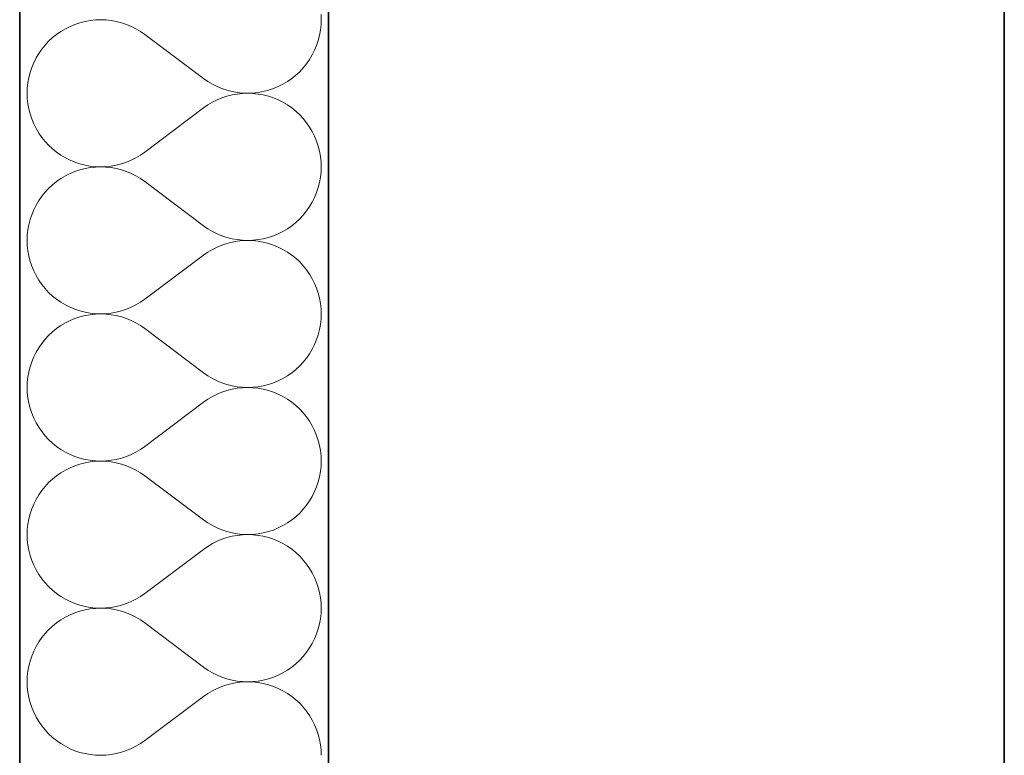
# Model space of a CAD drawing. Header units: millimetres. Extents: x -8078 to 234695, y -4319 to 602442.
# Tile 144 of 152: x 80170 to 80680, y 293438 to 293819. Entities that reach past the tile are written whole.
import ezdxf

# ---------------------------------------------------------------- set-up
doc = ezdxf.new("R2010")
doc.units = ezdxf.units.MM
doc.header["$MEASUREMENT"] = 0
for name, color, linetype in [('#podkład', 252, 'Continuous'), ('- A - ocieplenie', 7, 'Continuous'), ('Konstrukcja - Stropy', 7, 'Continuous'), ('Konstrukcja - Ściany zewnętrzne', 7, 'Continuous')]:
    doc.layers.add(name, color=color, linetype=linetype)

# ---------------------------------------------------------------- blocks, each defined once
blk = doc.blocks.new('UHYGFFFF')
at = {"layer": '- A - ocieplenie', "color": 252, "linetype": 'Continuous', "lineweight": 35, "ltscale": 100}
for p, q in [((19777.48, 396062.63), (19777.47, 388486.86)), ((19937.47, 388486.86), (19937.48, 396062.63))]:
    blk.add_line(p, q, dxfattribs=at)
at = {"layer": '- A - ocieplenie', "color": 252, "linetype": 'Continuous', "lineweight": 13, "ltscale": 100}
for p, q in [((19933.67, 394337.85), (19933.57, 394340.57)), ((19806.09, 394335.45), (19803.57, 394334.41)), ((19808.67, 394336.31), (19806.09, 394335.45)), ((19811.31, 394336.98), (19808.67, 394336.31)), ((19813.98, 394337.46), (19811.31, 394336.98)), ((19816.69, 394337.75), (19813.98, 394337.46)), ((19819.41, 394337.85), (19816.69, 394337.75)), ((19822.13, 394337.75), (19819.41, 394337.85)), ((19824.83, 394337.46), (19822.13, 394337.75)), ((19827.51, 394336.97), (19824.83, 394337.46)), ((19830.14, 394336.3), (19827.51, 394336.97)), ((19832.72, 394335.44), (19830.14, 394336.3)), ((19835.24, 394334.39), (19832.72, 394335.44)), ((19933.28, 394332.43), (19933.57, 394335.13)), ((19933.57, 394335.13), (19933.67, 394337.85)), ((19796.56, 394330.26), (19794.45, 394328.55)), ((19798.8, 394331.81), (19796.56, 394330.26)), ((19801.14, 394333.2), (19798.8, 394331.81)), ((19803.57, 394334.41), (19801.14, 394333.2)), ((19837.67, 394333.17), (19835.24, 394334.39)), ((19840.01, 394331.78), (19837.67, 394333.17)), ((19842.24, 394330.23), (19840.01, 394331.78)), ((19872.72, 394307.37), (19842.24, 394330.23)), ((19932.8, 394329.75), (19933.28, 394332.43)), ((19792.45, 394326.7), (19790.6, 394324.71)), ((19794.45, 394328.55), (19792.45, 394326.7)), ((19931.26, 394324.53), (19932.12, 394327.11)), ((19932.12, 394327.11), (19932.8, 394329.75)), ((19787.34, 394320.36), (19785.95, 394318.02)), ((19788.89, 394322.59), (19787.34, 394320.36)), ((19790.6, 394324.71), (19788.89, 394322.59)), ((19929, 394319.59), (19930.22, 394322.02)), ((19930.22, 394322.02), (19931.26, 394324.53)), ((19784.73, 394315.59), (19783.69, 394313.07)), ((19785.95, 394318.02), (19784.73, 394315.59)), ((19924.36, 394312.89), (19926.06, 394315.01)), ((19926.06, 394315.01), (19927.62, 394317.25)), ((19927.62, 394317.25), (19929, 394319.59)), ((19782.83, 394310.49), (19782.16, 394307.86)), ((19783.69, 394313.07), (19782.83, 394310.49)), ((19920.51, 394309.05), (19922.5, 394310.9)), ((19922.5, 394310.9), (19924.36, 394312.89)), ((19781.68, 394305.18), (19781.38, 394302.47)), ((19782.16, 394307.86), (19781.68, 394305.18)), ((19872.72, 394307.37), (19874.95, 394305.82)), ((19874.95, 394305.82), (19877.29, 394304.43)), ((19877.29, 394304.43), (19879.72, 394303.21)), ((19911.38, 394303.19), (19913.82, 394304.41)), ((19913.82, 394304.41), (19916.16, 394305.79)), ((19916.16, 394305.79), (19918.39, 394307.34)), ((19918.39, 394307.34), (19920.51, 394309.05)), ((19781.38, 394302.47), (19781.29, 394299.75)), ((19781.29, 394299.75), (19781.38, 394297.04)), ((19879.72, 394303.21), (19882.23, 394302.17)), ((19882.23, 394302.17), (19884.81, 394301.31)), ((19884.81, 394301.31), (19887.45, 394300.63)), ((19887.45, 394300.63), (19890.13, 394300.15)), ((19890.13, 394299.36), (19887.45, 394298.88)), ((19890.13, 394300.15), (19892.83, 394299.85)), ((19892.83, 394299.66), (19890.13, 394299.36)), ((19892.83, 394299.85), (19895.55, 394299.75)), ((19895.55, 394299.75), (19892.83, 394299.66)), ((19895.55, 394299.75), (19898.27, 394299.85)), ((19898.27, 394299.66), (19895.55, 394299.75)), ((19898.27, 394299.85), (19900.97, 394300.14)), ((19900.97, 394299.37), (19898.27, 394299.66)), ((19900.97, 394300.14), (19903.65, 394300.62)), ((19903.65, 394298.89), (19900.97, 394299.37)), ((19903.65, 394300.62), (19906.29, 394301.29)), ((19906.29, 394301.29), (19908.87, 394302.15)), ((19908.87, 394302.15), (19911.38, 394303.19)), ((19781.38, 394297.04), (19781.68, 394294.33)), ((19781.68, 394294.33), (19782.16, 394291.65)), ((19877.29, 394295.08), (19874.95, 394293.69)), ((19879.72, 394296.3), (19877.29, 394295.08)), ((19882.23, 394297.34), (19879.72, 394296.3)), ((19884.81, 394298.2), (19882.23, 394297.34)), ((19887.45, 394298.88), (19884.81, 394298.2)), ((19906.29, 394298.22), (19903.65, 394298.89)), ((19908.87, 394297.36), (19906.29, 394298.22)), ((19911.38, 394296.32), (19908.87, 394297.36)), ((19913.82, 394295.1), (19911.38, 394296.32)), ((19916.16, 394293.71), (19913.82, 394295.1)), ((19782.16, 394291.65), (19782.83, 394289.02)), ((19872.72, 394292.14), (19842.24, 394269.28)), ((19874.95, 394293.69), (19872.72, 394292.14)), ((19918.39, 394292.16), (19916.16, 394293.71)), ((19920.51, 394290.46), (19918.39, 394292.16)), ((19922.5, 394288.6), (19920.51, 394290.46)), ((19782.83, 394289.02), (19783.69, 394286.44)), ((19783.69, 394286.44), (19784.73, 394283.92)), ((19924.36, 394286.61), (19922.5, 394288.6)), ((19926.06, 394284.5), (19924.36, 394286.61)), ((19927.62, 394282.26), (19926.06, 394284.5)), ((19784.73, 394283.92), (19785.95, 394281.49)), ((19785.95, 394281.49), (19787.34, 394279.15)), ((19787.34, 394279.15), (19788.89, 394276.92)), ((19929, 394279.92), (19927.62, 394282.26)), ((19930.22, 394277.49), (19929, 394279.92)), ((19788.89, 394276.92), (19790.6, 394274.8)), ((19790.6, 394274.8), (19792.45, 394272.81)), ((19931.26, 394274.98), (19930.22, 394277.49)), ((19932.12, 394272.4), (19931.26, 394274.98)), ((19792.45, 394272.81), (19794.45, 394270.95)), ((19794.45, 394270.95), (19796.56, 394269.25)), ((19796.56, 394269.25), (19798.8, 394267.7)), ((19840.01, 394267.72), (19842.24, 394269.28)), ((19932.8, 394269.76), (19932.12, 394272.4)), ((19933.28, 394267.08), (19932.8, 394269.76)), ((19798.8, 394267.7), (19801.14, 394266.31)), ((19801.14, 394266.31), (19803.57, 394265.09)), ((19803.57, 394265.09), (19806.09, 394264.05)), ((19806.09, 394264.05), (19808.67, 394263.2)), ((19830.14, 394263.21), (19832.72, 394264.07)), ((19832.72, 394264.07), (19835.24, 394265.11)), ((19835.24, 394265.11), (19837.67, 394266.33)), ((19837.67, 394266.33), (19840.01, 394267.72)), ((19933.57, 394264.38), (19933.28, 394267.08)), ((19933.67, 394261.66), (19933.57, 394264.38)), ((19806.09, 394259.26), (19803.57, 394258.22)), ((19808.67, 394260.12), (19806.09, 394259.26)), ((19808.67, 394263.2), (19811.31, 394262.52)), ((19811.31, 394260.79), (19808.67, 394260.12)), ((19811.31, 394262.52), (19813.98, 394262.04)), ((19813.98, 394261.27), (19811.31, 394260.79)), ((19813.98, 394262.04), (19816.69, 394261.75)), ((19816.69, 394261.56), (19813.98, 394261.27)), ((19816.69, 394261.75), (19819.41, 394261.66)), ((19819.41, 394261.66), (19816.69, 394261.56)), ((19819.41, 394261.66), (19822.13, 394261.76)), ((19822.13, 394261.56), (19819.41, 394261.66)), ((19822.13, 394261.76), (19824.83, 394262.05)), ((19824.83, 394261.27), (19822.13, 394261.56)), ((19824.83, 394262.05), (19827.51, 394262.54)), ((19827.51, 394260.78), (19824.83, 394261.27)), ((19827.51, 394262.54), (19830.14, 394263.21)), ((19830.14, 394260.11), (19827.51, 394260.78)), ((19832.72, 394259.25), (19830.14, 394260.11)), ((19835.24, 394258.2), (19832.72, 394259.25)), ((19933.28, 394256.24), (19933.57, 394258.94)), ((19933.57, 394258.94), (19933.67, 394261.66)), ((19796.56, 394254.07), (19794.45, 394252.36)), ((19798.8, 394255.62), (19796.56, 394254.07)), ((19801.14, 394257.01), (19798.8, 394255.62)), ((19803.57, 394258.22), (19801.14, 394257.01)), ((19837.67, 394256.98), (19835.24, 394258.2)), ((19840.01, 394255.59), (19837.67, 394256.98)), ((19842.24, 394254.04), (19840.01, 394255.59)), ((19872.72, 394231.18), (19842.24, 394254.04)), ((19932.12, 394250.92), (19932.8, 394253.56)), ((19932.8, 394253.56), (19933.28, 394256.24)), ((19790.6, 394248.52), (19788.89, 394246.4)), ((19792.45, 394250.51), (19790.6, 394248.52)), ((19794.45, 394252.36), (19792.45, 394250.51)), ((19930.22, 394245.83), (19931.26, 394248.34)), ((19931.26, 394248.34), (19932.12, 394250.92)), ((19787.34, 394244.17), (19785.95, 394241.83)), ((19788.89, 394246.4), (19787.34, 394244.17)), ((19927.62, 394241.06), (19929, 394243.39)), ((19929, 394243.39), (19930.22, 394245.83)), ((19784.73, 394239.4), (19783.69, 394236.88)), ((19785.95, 394241.83), (19784.73, 394239.4)), ((19924.36, 394236.7), (19926.06, 394238.82)), ((19926.06, 394238.82), (19927.62, 394241.06)), ((19782.83, 394234.3), (19782.16, 394231.66)), ((19783.69, 394236.88), (19782.83, 394234.3)), ((19920.51, 394232.86), (19922.5, 394234.71)), ((19922.5, 394234.71), (19924.36, 394236.7)), ((19781.68, 394228.99), (19781.38, 394226.28)), ((19782.16, 394231.66), (19781.68, 394228.99)), ((19872.72, 394231.18), (19874.95, 394229.63)), ((19874.95, 394229.63), (19877.29, 394228.24)), ((19877.29, 394228.24), (19879.72, 394227.02)), ((19911.38, 394227), (19913.82, 394228.22)), ((19913.82, 394228.22), (19916.16, 394229.6)), ((19916.16, 394229.6), (19918.39, 394231.15)), ((19918.39, 394231.15), (19920.51, 394232.86)), ((19781.38, 394226.28), (19781.29, 394223.56)), ((19781.29, 394223.56), (19781.38, 394220.84)), ((19879.72, 394227.02), (19882.23, 394225.98)), ((19882.23, 394225.98), (19884.81, 394225.11)), ((19884.81, 394225.11), (19887.45, 394224.44)), ((19887.45, 394224.44), (19890.13, 394223.96)), ((19890.13, 394223.17), (19887.45, 394222.69)), ((19890.13, 394223.96), (19892.83, 394223.66)), ((19892.83, 394223.46), (19890.13, 394223.17)), ((19892.83, 394223.66), (19895.55, 394223.56)), ((19895.55, 394223.56), (19892.83, 394223.46)), ((19895.55, 394223.56), (19898.27, 394223.66)), ((19898.27, 394223.47), (19895.55, 394223.56)), ((19898.27, 394223.66), (19900.97, 394223.95)), ((19900.97, 394223.18), (19898.27, 394223.47)), ((19900.97, 394223.95), (19903.65, 394224.43)), ((19903.65, 394222.7), (19900.97, 394223.18)), ((19903.65, 394224.43), (19906.29, 394225.1)), ((19906.29, 394225.1), (19908.87, 394225.96)), ((19908.87, 394225.96), (19911.38, 394227)), ((19781.38, 394220.84), (19781.68, 394218.14)), ((19781.68, 394218.14), (19782.16, 394215.46)), ((19877.29, 394218.89), (19874.95, 394217.5)), ((19879.72, 394220.11), (19877.29, 394218.89)), ((19882.23, 394221.15), (19879.72, 394220.11)), ((19884.81, 394222.01), (19882.23, 394221.15)), ((19887.45, 394222.69), (19884.81, 394222.01)), ((19906.29, 394222.03), (19903.65, 394222.7)), ((19908.87, 394221.17), (19906.29, 394222.03)), ((19911.38, 394220.13), (19908.87, 394221.17)), ((19913.82, 394218.91), (19911.38, 394220.13)), ((19916.16, 394217.52), (19913.82, 394218.91)), ((19782.16, 394215.46), (19782.83, 394212.83)), ((19782.83, 394212.83), (19783.69, 394210.25)), ((19872.72, 394215.94), (19842.24, 394193.09)), ((19874.95, 394217.5), (19872.72, 394215.94)), ((19918.39, 394215.97), (19916.16, 394217.52)), ((19920.51, 394214.27), (19918.39, 394215.97)), ((19922.5, 394212.41), (19920.51, 394214.27)), ((19783.69, 394210.25), (19784.73, 394207.73)), ((19784.73, 394207.73), (19785.95, 394205.3)), ((19924.36, 394210.42), (19922.5, 394212.41)), ((19926.06, 394208.31), (19924.36, 394210.42)), ((19927.62, 394206.07), (19926.06, 394208.31)), ((19785.95, 394205.3), (19787.34, 394202.96)), ((19787.34, 394202.96), (19788.89, 394200.73)), ((19929, 394203.73), (19927.62, 394206.07)), ((19930.22, 394201.3), (19929, 394203.73)), ((19788.89, 394200.73), (19790.6, 394198.61)), ((19790.6, 394198.61), (19792.45, 394196.62)), ((19931.26, 394198.79), (19930.22, 394201.3)), ((19932.12, 394196.21), (19931.26, 394198.79)), ((19792.45, 394196.62), (19794.45, 394194.76)), ((19794.45, 394194.76), (19796.56, 394193.06)), ((19796.56, 394193.06), (19798.8, 394191.51)), ((19840.01, 394191.53), (19842.24, 394193.09)), ((19932.8, 394193.57), (19932.12, 394196.21)), ((19933.28, 394190.89), (19932.8, 394193.57)), ((19798.8, 394191.51), (19801.14, 394190.12)), ((19801.14, 394190.12), (19803.57, 394188.9)), ((19803.57, 394188.9), (19806.09, 394187.86)), ((19806.09, 394187.86), (19808.67, 394187.01)), ((19830.14, 394187.02), (19832.72, 394187.88)), ((19832.72, 394187.88), (19835.24, 394188.92)), ((19835.24, 394188.92), (19837.67, 394190.14)), ((19837.67, 394190.14), (19840.01, 394191.53)), ((19933.57, 394188.19), (19933.28, 394190.89)), ((19933.67, 394185.47), (19933.57, 394188.19)), ((19803.57, 394182.03), (19801.14, 394180.82)), ((19806.09, 394183.07), (19803.57, 394182.03)), ((19808.67, 394183.93), (19806.09, 394183.07)), ((19808.67, 394187.01), (19811.31, 394186.33)), ((19811.31, 394184.6), (19808.67, 394183.93)), ((19811.31, 394186.33), (19813.98, 394185.85)), ((19813.98, 394185.08), (19811.31, 394184.6)), ((19813.98, 394185.85), (19816.69, 394185.56)), ((19816.69, 394185.37), (19813.98, 394185.08)), ((19816.69, 394185.56), (19819.41, 394185.47)), ((19819.41, 394185.47), (19816.69, 394185.37)), ((19819.41, 394185.47), (19822.13, 394185.57)), ((19822.13, 394185.37), (19819.41, 394185.47)), ((19822.13, 394185.57), (19824.83, 394185.86)), ((19824.83, 394185.08), (19822.13, 394185.37)), ((19824.83, 394185.86), (19827.51, 394186.34)), ((19827.51, 394184.59), (19824.83, 394185.08)), ((19827.51, 394186.34), (19830.14, 394187.02)), ((19830.14, 394183.92), (19827.51, 394184.59)), ((19832.72, 394183.06), (19830.14, 394183.92)), ((19835.24, 394182.01), (19832.72, 394183.06)), ((19837.67, 394180.79), (19835.24, 394182.01)), ((19933.28, 394180.04), (19933.57, 394182.75)), ((19933.57, 394182.75), (19933.67, 394185.47)), ((19796.56, 394177.88), (19794.45, 394176.17)), ((19798.8, 394179.43), (19796.56, 394177.88)), ((19801.14, 394180.82), (19798.8, 394179.43)), ((19840.01, 394179.4), (19837.67, 394180.79)), ((19842.24, 394177.85), (19840.01, 394179.4)), ((19872.72, 394154.99), (19842.24, 394177.85)), ((19932.12, 394174.73), (19932.8, 394177.37)), ((19932.8, 394177.37), (19933.28, 394180.04)), ((19790.6, 394172.33), (19788.89, 394170.21)), ((19792.45, 394174.32), (19790.6, 394172.33)), ((19794.45, 394176.17), (19792.45, 394174.32)), ((19930.22, 394169.64), (19931.26, 394172.15)), ((19931.26, 394172.15), (19932.12, 394174.73)), ((19787.34, 394167.98), (19785.95, 394165.64)), ((19788.89, 394170.21), (19787.34, 394167.98)), ((19927.62, 394164.87), (19929, 394167.2)), ((19929, 394167.2), (19930.22, 394169.64)), ((19784.73, 394163.2), (19783.69, 394160.69)), ((19785.95, 394165.64), (19784.73, 394163.2)), ((19924.36, 394160.51), (19926.06, 394162.63)), ((19926.06, 394162.63), (19927.62, 394164.87)), ((19782.83, 394158.11), (19782.16, 394155.47)), ((19783.69, 394160.69), (19782.83, 394158.11)), ((19918.39, 394154.96), (19920.51, 394156.67)), ((19920.51, 394156.67), (19922.5, 394158.52)), ((19922.5, 394158.52), (19924.36, 394160.51)), ((19781.68, 394152.8), (19781.38, 394150.09)), ((19782.16, 394155.47), (19781.68, 394152.8)), ((19872.72, 394154.99), (19874.95, 394153.44)), ((19874.95, 394153.44), (19877.29, 394152.05)), ((19877.29, 394152.05), (19879.72, 394150.83)), ((19911.38, 394150.81), (19913.82, 394152.02)), ((19913.82, 394152.02), (19916.16, 394153.41)), ((19916.16, 394153.41), (19918.39, 394154.96)), ((19781.38, 394150.09), (19781.29, 394147.37)), ((19781.29, 394147.37), (19781.38, 394144.65)), ((19879.72, 394150.83), (19882.23, 394149.79)), ((19882.23, 394149.79), (19884.81, 394148.92)), ((19884.81, 394148.92), (19887.45, 394148.25)), ((19887.45, 394146.5), (19884.81, 394145.82)), ((19887.45, 394148.25), (19890.13, 394147.76)), ((19890.13, 394146.98), (19887.45, 394146.5)), ((19890.13, 394147.76), (19892.83, 394147.47)), ((19892.83, 394147.27), (19890.13, 394146.98)), ((19892.83, 394147.47), (19895.55, 394147.37)), ((19895.55, 394147.37), (19892.83, 394147.27)), ((19895.55, 394147.37), (19898.27, 394147.47)), ((19898.27, 394147.28), (19895.55, 394147.37)), ((19898.27, 394147.47), (19900.97, 394147.76)), ((19900.97, 394146.99), (19898.27, 394147.28)), ((19900.97, 394147.76), (19903.65, 394148.24)), ((19903.65, 394146.51), (19900.97, 394146.99)), ((19903.65, 394148.24), (19906.29, 394148.91)), ((19906.29, 394145.84), (19903.65, 394146.51)), ((19906.29, 394148.91), (19908.87, 394149.77)), ((19908.87, 394149.77), (19911.38, 394150.81)), ((19781.38, 394144.65), (19781.68, 394141.95)), ((19781.68, 394141.95), (19782.16, 394139.27)), ((19874.95, 394141.31), (19872.72, 394139.75)), ((19877.29, 394142.7), (19874.95, 394141.31)), ((19879.72, 394143.92), (19877.29, 394142.7)), ((19882.23, 394144.96), (19879.72, 394143.92)), ((19884.81, 394145.82), (19882.23, 394144.96)), ((19908.87, 394144.98), (19906.29, 394145.84)), ((19911.38, 394143.94), (19908.87, 394144.98)), ((19913.82, 394142.72), (19911.38, 394143.94)), ((19916.16, 394141.33), (19913.82, 394142.72)), ((19918.39, 394139.78), (19916.16, 394141.33)), ((19782.16, 394139.27), (19782.83, 394136.64)), ((19782.83, 394136.64), (19783.69, 394134.06)), ((19872.72, 394139.75), (19842.24, 394116.9)), ((19920.51, 394138.08), (19918.39, 394139.78)), ((19922.5, 394136.22), (19920.51, 394138.08)), ((19924.36, 394134.23), (19922.5, 394136.22)), ((19783.69, 394134.06), (19784.73, 394131.54)), ((19784.73, 394131.54), (19785.95, 394129.11)), ((19926.06, 394132.12), (19924.36, 394134.23)), ((19927.62, 394129.88), (19926.06, 394132.12)), ((19785.95, 394129.11), (19787.34, 394126.77)), ((19787.34, 394126.77), (19788.89, 394124.54)), ((19929, 394127.54), (19927.62, 394129.88)), ((19930.22, 394125.11), (19929, 394127.54)), ((19788.89, 394124.54), (19790.6, 394122.42)), ((19790.6, 394122.42), (19792.45, 394120.43)), ((19931.26, 394122.6), (19930.22, 394125.11)), ((19932.12, 394120.01), (19931.26, 394122.6)), ((19792.45, 394120.43), (19794.45, 394118.57)), ((19794.45, 394118.57), (19796.56, 394116.87)), ((19796.56, 394116.87), (19798.8, 394115.32)), ((19840.01, 394115.34), (19842.24, 394116.9)), ((19932.8, 394117.38), (19932.12, 394120.01)), ((19933.28, 394114.7), (19932.8, 394117.38)), ((19798.8, 394115.32), (19801.14, 394113.93)), ((19801.14, 394113.93), (19803.57, 394112.71)), ((19803.57, 394112.71), (19806.09, 394111.67)), ((19806.09, 394111.67), (19808.67, 394110.82)), ((19808.67, 394110.82), (19811.31, 394110.14)), ((19827.51, 394110.15), (19830.14, 394110.83)), ((19830.14, 394110.83), (19832.72, 394111.69)), ((19832.72, 394111.69), (19835.24, 394112.73)), ((19835.24, 394112.73), (19837.67, 394113.95)), ((19837.67, 394113.95), (19840.01, 394115.34)), ((19933.57, 394112), (19933.28, 394114.7)), ((19933.67, 394109.28), (19933.57, 394112)), ((19803.57, 394105.84), (19801.14, 394104.63)), ((19806.09, 394106.88), (19803.57, 394105.84)), ((19808.67, 394107.74), (19806.09, 394106.88)), ((19811.31, 394108.41), (19808.67, 394107.74)), ((19811.31, 394110.14), (19813.98, 394109.66)), ((19813.98, 394108.89), (19811.31, 394108.41)), ((19813.98, 394109.66), (19816.69, 394109.37)), ((19816.69, 394109.18), (19813.98, 394108.89)), ((19816.69, 394109.37), (19819.41, 394109.28)), ((19819.41, 394109.28), (19816.69, 394109.18)), ((19819.41, 394109.28), (19822.13, 394109.38)), ((19822.13, 394109.18), (19819.41, 394109.28)), ((19822.13, 394109.38), (19824.83, 394109.67)), ((19824.83, 394108.89), (19822.13, 394109.18)), ((19824.83, 394109.67), (19827.51, 394110.15)), ((19827.51, 394108.4), (19824.83, 394108.89)), ((19830.14, 394107.73), (19827.51, 394108.4)), ((19832.72, 394106.87), (19830.14, 394107.73)), ((19835.24, 394105.82), (19832.72, 394106.87)), ((19837.67, 394104.6), (19835.24, 394105.82)), ((19933.28, 394103.85), (19933.57, 394106.56)), ((19933.57, 394106.56), (19933.67, 394109.28)), ((19796.56, 394101.69), (19794.45, 394099.98)), ((19798.8, 394103.24), (19796.56, 394101.69)), ((19801.14, 394104.63), (19798.8, 394103.24)), ((19840.01, 394103.21), (19837.67, 394104.6)), ((19842.24, 394101.66), (19840.01, 394103.21)), ((19872.72, 394078.8), (19842.24, 394101.66)), ((19932.12, 394098.54), (19932.8, 394101.18)), ((19932.8, 394101.18), (19933.28, 394103.85)), ((19790.6, 394096.14), (19788.89, 394094.02)), ((19792.45, 394098.13), (19790.6, 394096.14)), ((19794.45, 394099.98), (19792.45, 394098.13)), ((19930.22, 394093.45), (19931.26, 394095.96)), ((19931.26, 394095.96), (19932.12, 394098.54)), ((19787.34, 394091.79), (19785.95, 394089.45)), ((19788.89, 394094.02), (19787.34, 394091.79)), ((19927.62, 394088.67), (19929, 394091.01)), ((19929, 394091.01), (19930.22, 394093.45)), ((19784.73, 394087.01), (19783.69, 394084.5)), ((19785.95, 394089.45), (19784.73, 394087.01)), ((19924.36, 394084.32), (19926.06, 394086.44)), ((19926.06, 394086.44), (19927.62, 394088.67)), ((19782.83, 394081.92), (19782.16, 394079.28)), ((19783.69, 394084.5), (19782.83, 394081.92)), ((19918.39, 394078.77), (19920.51, 394080.48)), ((19920.51, 394080.48), (19922.5, 394082.33)), ((19922.5, 394082.33), (19924.36, 394084.32)), ((19781.68, 394076.61), (19781.38, 394073.9)), ((19782.16, 394079.28), (19781.68, 394076.61)), ((19872.72, 394078.8), (19874.95, 394077.25)), ((19874.95, 394077.25), (19877.29, 394075.86)), ((19877.29, 394075.86), (19879.72, 394074.64)), ((19911.38, 394074.62), (19913.82, 394075.83)), ((19913.82, 394075.83), (19916.16, 394077.22)), ((19916.16, 394077.22), (19918.39, 394078.77)), ((19781.38, 394073.9), (19781.29, 394071.18)), ((19781.29, 394071.18), (19781.38, 394068.46)), ((19879.72, 394074.64), (19882.23, 394073.6)), ((19882.23, 394073.6), (19884.81, 394072.73)), ((19884.81, 394072.73), (19887.45, 394072.06)), ((19887.45, 394070.31), (19884.81, 394069.63)), ((19887.45, 394072.06), (19890.13, 394071.57)), ((19890.13, 394070.79), (19887.45, 394070.31)), ((19890.13, 394071.57), (19892.83, 394071.28)), ((19892.83, 394071.08), (19890.13, 394070.79)), ((19892.83, 394071.28), (19895.55, 394071.18)), ((19895.55, 394071.18), (19892.83, 394071.08)), ((19895.55, 394071.18), (19898.27, 394071.28)), ((19898.27, 394071.09), (19895.55, 394071.18)), ((19898.27, 394071.28), (19900.97, 394071.57)), ((19900.97, 394070.8), (19898.27, 394071.09)), ((19900.97, 394071.57), (19903.65, 394072.05)), ((19903.65, 394070.32), (19900.97, 394070.8)), ((19903.65, 394072.05), (19906.29, 394072.72)), ((19906.29, 394069.65), (19903.65, 394070.32)), ((19906.29, 394072.72), (19908.87, 394073.58)), ((19908.87, 394073.58), (19911.38, 394074.62)), ((19781.38, 394068.46), (19781.68, 394065.76)), ((19781.68, 394065.76), (19782.16, 394063.08)), ((19874.95, 394065.12), (19872.72, 394063.56)), ((19877.29, 394066.51), (19874.95, 394065.12)), ((19879.72, 394067.73), (19877.29, 394066.51)), ((19882.23, 394068.77), (19879.72, 394067.73)), ((19884.81, 394069.63), (19882.23, 394068.77)), ((19908.87, 394068.79), (19906.29, 394069.65)), ((19911.38, 394067.75), (19908.87, 394068.79)), ((19913.82, 394066.53), (19911.38, 394067.75)), ((19916.16, 394065.14), (19913.82, 394066.53)), ((19918.39, 394063.59), (19916.16, 394065.14)), ((19782.16, 394063.08), (19782.83, 394060.45)), ((19782.83, 394060.45), (19783.69, 394057.86)), ((19872.72, 394063.56), (19842.24, 394040.71)), ((19920.51, 394061.89), (19918.39, 394063.59)), ((19922.5, 394060.03), (19920.51, 394061.89)), ((19924.36, 394058.04), (19922.5, 394060.03)), ((19783.69, 394057.86), (19784.73, 394055.35)), ((19784.73, 394055.35), (19785.95, 394052.92)), ((19926.06, 394055.92), (19924.36, 394058.04)), ((19927.62, 394053.69), (19926.06, 394055.92)), ((19785.95, 394052.92), (19787.34, 394050.58)), ((19787.34, 394050.58), (19788.89, 394048.35)), ((19929, 394051.35), (19927.62, 394053.69)), ((19930.22, 394048.92), (19929, 394051.35)), ((19788.89, 394048.35), (19790.6, 394046.23)), ((19790.6, 394046.23), (19792.45, 394044.24)), ((19931.26, 394046.41), (19930.22, 394048.92)), ((19932.12, 394043.82), (19931.26, 394046.41)), ((19792.45, 394044.24), (19794.45, 394042.38)), ((19794.45, 394042.38), (19796.56, 394040.68)), ((19796.56, 394040.68), (19798.8, 394039.13)), ((19840.01, 394039.15), (19842.24, 394040.71)), ((19932.8, 394041.19), (19932.12, 394043.82)), ((19933.28, 394038.51), (19932.8, 394041.19)), ((19798.8, 394039.13), (19801.14, 394037.74)), ((19801.14, 394037.74), (19803.57, 394036.52)), ((19803.57, 394036.52), (19806.09, 394035.48)), ((19806.09, 394035.48), (19808.67, 394034.62)), ((19808.67, 394034.62), (19811.31, 394033.95)), ((19827.51, 394033.96), (19830.14, 394034.64)), ((19830.14, 394034.64), (19832.72, 394035.5)), ((19832.72, 394035.5), (19835.24, 394036.54)), ((19835.24, 394036.54), (19837.67, 394037.76)), ((19837.67, 394037.76), (19840.01, 394039.15)), ((19933.57, 394035.81), (19933.28, 394038.51)), ((19933.67, 394033.09), (19933.57, 394035.81)), ((19803.57, 394029.65), (19801.14, 394028.44)), ((19806.09, 394030.69), (19803.57, 394029.65)), ((19808.67, 394031.55), (19806.09, 394030.69)), ((19811.31, 394032.22), (19808.67, 394031.55)), ((19811.31, 394033.95), (19813.98, 394033.47)), ((19813.98, 394032.7), (19811.31, 394032.22)), ((19813.98, 394033.47), (19816.69, 394033.18)), ((19816.69, 394032.99), (19813.98, 394032.7)), ((19816.69, 394033.18), (19819.41, 394033.09)), ((19819.41, 394033.09), (19816.69, 394032.99)), ((19819.41, 394033.09), (19822.13, 394033.19)), ((19822.13, 394032.99), (19819.41, 394033.09)), ((19822.13, 394033.19), (19824.83, 394033.48)), ((19824.83, 394032.7), (19822.13, 394032.99)), ((19824.83, 394033.48), (19827.51, 394033.96)), ((19827.51, 394032.21), (19824.83, 394032.7)), ((19830.14, 394031.54), (19827.51, 394032.21)), ((19832.72, 394030.68), (19830.14, 394031.54)), ((19835.24, 394029.63), (19832.72, 394030.68)), ((19837.67, 394028.41), (19835.24, 394029.63)), ((19933.28, 394027.66), (19933.57, 394030.37)), ((19933.57, 394030.37), (19933.67, 394033.09)), ((19796.56, 394025.5), (19794.45, 394023.79)), ((19798.8, 394027.05), (19796.56, 394025.5)), ((19801.14, 394028.44), (19798.8, 394027.05)), ((19840.01, 394027.02), (19837.67, 394028.41)), ((19842.24, 394025.47), (19840.01, 394027.02)), ((19872.72, 394002.61), (19842.24, 394025.47)), ((19932.12, 394022.35), (19932.8, 394024.99)), ((19932.8, 394024.99), (19933.28, 394027.66)), ((19790.6, 394019.95), (19788.89, 394017.83)), ((19792.45, 394021.94), (19790.6, 394019.95)), ((19794.45, 394023.79), (19792.45, 394021.94)), ((19930.22, 394017.26), (19931.26, 394019.77)), ((19931.26, 394019.77), (19932.12, 394022.35)), ((19787.34, 394015.6), (19785.95, 394013.26)), ((19788.89, 394017.83), (19787.34, 394015.6)), ((19927.62, 394012.48), (19929, 394014.82)), ((19929, 394014.82), (19930.22, 394017.26)), ((19784.73, 394010.82), (19783.69, 394008.31)), ((19785.95, 394013.26), (19784.73, 394010.82)), ((19924.36, 394008.13), (19926.06, 394010.25)), ((19926.06, 394010.25), (19927.62, 394012.48)), ((19782.83, 394005.73), (19782.16, 394003.09)), ((19783.69, 394008.31), (19782.83, 394005.73)), ((19918.39, 394002.58), (19920.51, 394004.29)), ((19920.51, 394004.29), (19922.5, 394006.14)), ((19922.5, 394006.14), (19924.36, 394008.13)), ((19781.68, 394000.42), (19781.38, 393997.71)), ((19782.16, 394003.09), (19781.68, 394000.42)), ((19872.72, 394002.61), (19874.95, 394001.06)), ((19874.95, 394001.06), (19877.29, 393999.67)), ((19877.29, 393999.67), (19879.72, 393998.45)), ((19879.72, 393998.45), (19882.23, 393997.4)), ((19908.87, 393997.39), (19911.38, 393998.43)), ((19911.38, 393998.43), (19913.82, 393999.64)), ((19913.82, 393999.64), (19916.16, 394001.03)), ((19916.16, 394001.03), (19918.39, 394002.58)), ((19781.38, 393997.71), (19781.29, 393994.99)), ((19781.29, 393994.99), (19781.38, 393992.27)), ((19882.23, 393997.4), (19884.81, 393996.54)), ((19884.81, 393993.44), (19882.23, 393992.58)), ((19884.81, 393996.54), (19887.45, 393995.87)), ((19887.45, 393994.12), (19884.81, 393993.44)), ((19887.45, 393995.87), (19890.13, 393995.38)), ((19890.13, 393994.6), (19887.45, 393994.12)), ((19890.13, 393995.38), (19892.83, 393995.09)), ((19892.83, 393994.89), (19890.13, 393994.6)), ((19892.83, 393995.09), (19895.55, 393994.99)), ((19895.55, 393994.99), (19892.83, 393994.89)), ((19895.55, 393994.99), (19898.27, 393995.09)), ((19898.27, 393994.9), (19895.55, 393994.99)), ((19898.27, 393995.09), (19900.97, 393995.38)), ((19900.97, 393994.61), (19898.27, 393994.9)), ((19900.97, 393995.38), (19903.65, 393995.86)), ((19903.65, 393994.13), (19900.97, 393994.61)), ((19903.65, 393995.86), (19906.29, 393996.53)), ((19906.29, 393993.45), (19903.65, 393994.13)), ((19906.29, 393996.53), (19908.87, 393997.39)), ((19908.87, 393992.6), (19906.29, 393993.45)), ((19781.38, 393992.27), (19781.68, 393989.57)), ((19781.68, 393989.57), (19782.16, 393986.89)), ((19874.95, 393988.93), (19872.72, 393987.37)), ((19877.29, 393990.32), (19874.95, 393988.93)), ((19879.72, 393991.54), (19877.29, 393990.32)), ((19882.23, 393992.58), (19879.72, 393991.54)), ((19911.38, 393991.56), (19908.87, 393992.6)), ((19913.82, 393990.34), (19911.38, 393991.56)), ((19916.16, 393988.95), (19913.82, 393990.34)), ((19918.39, 393987.4), (19916.16, 393988.95)), ((19782.16, 393986.89), (19782.83, 393984.26)), ((19782.83, 393984.26), (19783.69, 393981.67)), ((19872.72, 393987.37), (19842.24, 393964.52)), ((19920.51, 393985.7), (19918.39, 393987.4)), ((19922.5, 393983.84), (19920.51, 393985.7)), ((19924.36, 393981.85), (19922.5, 393983.84)), ((19783.69, 393981.67), (19784.73, 393979.16)), ((19784.73, 393979.16), (19785.95, 393976.73)), ((19926.06, 393979.73), (19924.36, 393981.85)), ((19927.62, 393977.5), (19926.06, 393979.73)), ((19785.95, 393976.73), (19787.34, 393974.39)), ((19787.34, 393974.39), (19788.89, 393972.15)), ((19929, 393975.16), (19927.62, 393977.5)), ((19930.22, 393972.73), (19929, 393975.16)), ((19788.89, 393972.15), (19790.6, 393970.04)), ((19790.6, 393970.04), (19792.45, 393968.05)), ((19792.45, 393968.05), (19794.45, 393966.19)), ((19931.26, 393970.22), (19930.22, 393972.73)), ((19932.12, 393967.63), (19931.26, 393970.22)), ((19794.45, 393966.19), (19796.56, 393964.49)), ((19796.56, 393964.49), (19798.8, 393962.94)), ((19798.8, 393962.94), (19801.14, 393961.55)), ((19837.67, 393961.57), (19840.01, 393962.96)), ((19840.01, 393962.96), (19842.24, 393964.52)), ((19932.8, 393965), (19932.12, 393967.63)), ((19933.28, 393962.32), (19932.8, 393965)), ((19801.14, 393961.55), (19803.57, 393960.33)), ((19803.57, 393960.33), (19806.09, 393959.29)), ((19806.09, 393959.29), (19808.67, 393958.43)), ((19808.67, 393958.43), (19811.31, 393957.76)), ((19811.31, 393957.76), (19813.98, 393957.28)), ((19824.83, 393957.29), (19827.51, 393957.77)), ((19827.51, 393957.77), (19830.14, 393958.45)), ((19830.14, 393958.45), (19832.72, 393959.31)), ((19832.72, 393959.31), (19835.24, 393960.35)), ((19835.24, 393960.35), (19837.67, 393961.57)), ((19933.57, 393959.62), (19933.28, 393962.32)), ((19933.67, 393956.9), (19933.57, 393959.62)), ((19813.98, 393957.28), (19816.69, 393956.99)), ((19816.69, 393956.99), (19819.41, 393956.9)), ((19819.41, 393956.9), (19822.13, 393957)), ((19822.13, 393957), (19824.83, 393957.29))]:
    blk.add_line(p, q, dxfattribs=at)
at = {"layer": 'Konstrukcja - Stropy', "color": 252, "linetype": 'Continuous', "lineweight": 13, "ltscale": 100}
blk.add_line((19937.48, 388030.59), (19937.48, 395682.67), dxfattribs=at)
blk.add_line((19937.48, 388030.59), (19937.48, 395682.67), dxfattribs=at)
at = {"layer": 'Konstrukcja - Ściany zewnętrzne', "color": 252, "linetype": 'Continuous', "lineweight": 35, "ltscale": 100}
for p, q in [((19937.47, 395912.63), (19937.47, 392989.67)), ((20287.47, 392989.67), (20287.47, 395912.63))]:
    blk.add_line(p, q, dxfattribs=at)

msp = doc.modelspace()

# ---------------------------------------------------------------- block references
at = {"layer": '#podkład'}
msp.add_blockref('UHYGFFFF', (60392.7, -100518.68), dxfattribs=at)

doc.saveas('drawing.dxf')
